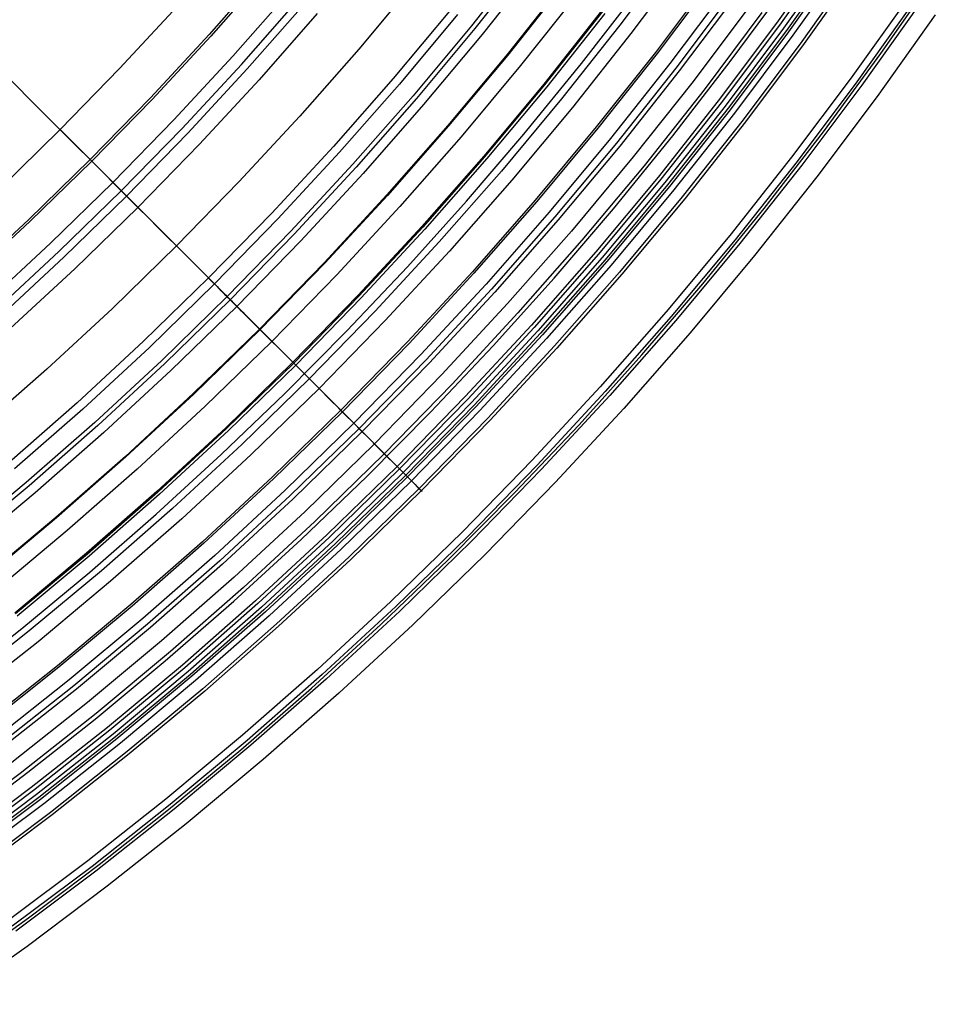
# Model space of a CAD drawing. Header units: millimetres. Extents: x -14 to 488, y -50 to 50.
# Tile 19 of 256: x 135 to 147, y -41 to -29. Entities that reach past the tile are written whole.
import ezdxf

# ---------------------------------------------------------------- set-up
doc = ezdxf.new("R2010")
doc.units = ezdxf.units.MM
doc.header["$MEASUREMENT"] = 0
doc.layers.add('Default', color=7, linetype='Continuous')

msp = doc.modelspace()

# ---------------------------------------------------------------- linework, layer by layer
at = {"layer": 'Default'}
for points in [[(145.7512477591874, -27.55831504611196), (145.0297352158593, -28.57427083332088), (144.280827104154, -29.57332091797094), (143.5051232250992, -30.55437040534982), (142.7032811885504, -31.51635321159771), (141.8760146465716, -32.45823585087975), (141.0240912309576, -33.37902108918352), (140.148330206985, -34.27775143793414), (139.2495998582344, -35.15351246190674), (138.3288146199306, -36.0054358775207), (137.3869319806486, -36.83270241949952), (136.4249491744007, -37.63454445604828), (135.4438996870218, -38.41024833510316), (134.4448496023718, -39.15915644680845)], [(145.789038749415, -27.58442935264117), (145.0668424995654, -28.60134786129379), (144.317224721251, -29.60134464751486), (143.540785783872, -30.58332377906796), (142.7381839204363, -31.54621816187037), (141.9101334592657, -32.4889933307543), (141.0574027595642, -33.41065110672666), (140.1808118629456, -34.31023309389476), (139.2812298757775, -35.18682399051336), (138.3595720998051, -36.03955469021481), (137.4167969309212, -36.86760515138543), (136.4539025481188, -37.67020701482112), (135.4719234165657, -38.44664595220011), (134.4719266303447, -39.19626373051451)], [(143.7398176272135, -27.63302342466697), (143.015578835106, -28.59916441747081), (142.2654269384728, -29.54789775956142), (141.4899978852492, -30.47819248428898), (140.6899818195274, -31.38904914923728), (139.8661210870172, -32.27950336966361), (139.0192079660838, -33.14862919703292), (138.1500821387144, -33.99554231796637), (137.2596279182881, -34.81940305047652), (136.3487712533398, -35.61941911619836), (135.4184765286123, -36.39484816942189), (134.4697431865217, -37.14500006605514)], [(141.832624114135, -27.68836844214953), (141.106362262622, -28.60688752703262), (140.3556282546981, -29.50755520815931), (139.5810902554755, -30.38940387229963), (138.7834669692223, -31.25149984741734), (137.963525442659, -32.09294667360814), (137.1220786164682, -32.91288820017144), (136.2599826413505, -33.71051148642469), (135.3781339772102, -34.48504948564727), (134.4774662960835, -35.23578349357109)], [(145.8435848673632, -27.62212177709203), (145.1204017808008, -28.64042984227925), (144.3697596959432, -29.64179306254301), (143.5922598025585, -30.62511400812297), (142.7885612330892, -31.58932412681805), (141.9593792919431, -32.53338753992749), (141.1054833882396, -33.45630470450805), (140.2276946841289, -34.35711591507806), (139.3268834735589, -35.23490461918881), (138.4039663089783, -36.0888005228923), (137.4599028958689, -36.91798246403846), (136.4956927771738, -37.72168103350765), (135.5123718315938, -38.49918092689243), (134.5110086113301, -39.24982301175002)], [(141.8776553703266, -27.72303949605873), (141.1504841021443, -28.64270873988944), (140.3988100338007, -29.54450422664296), (139.6233021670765, -30.42745713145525), (138.8246801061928, -31.29063261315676), (138.0037118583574, -32.13313308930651), (137.1612113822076, -32.95410133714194), (136.2980359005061, -33.75272339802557), (135.4150829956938, -34.5282312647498), (134.5132875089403, -35.27990533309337)], [(145.8816774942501, -27.64844452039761), (145.1578052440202, -28.66772299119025), (144.4064478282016, -29.67004046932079), (143.6282070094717, -30.65429847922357), (142.823742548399, -31.6194274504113), (141.9937704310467, -32.56439051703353), (141.1390607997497, -33.48818718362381), (140.2604355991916, -34.38985683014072), (139.3587659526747, -35.26848203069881), (138.4349692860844, -36.12319166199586), (137.4900062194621, -36.95316377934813), (136.5248772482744, -37.75762824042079), (135.5406192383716, -38.5358690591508), (134.5383017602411, -39.28722647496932)], [(145.90805675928, -27.66667310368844), (145.1837072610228, -28.68662358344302), (144.4318544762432, -29.68960188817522), (143.6531005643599, -30.67450881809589), (142.8481057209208, -31.64027409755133), (142.0175864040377, -32.58586017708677), (141.1623132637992, -33.51026590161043), (140.2831087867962, -34.41253001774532), (139.3808446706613, -35.29173449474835), (138.4564389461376, -36.14700763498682), (137.5108528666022, -36.97752695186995), (136.5450875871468, -37.78252179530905), (135.5601806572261, -38.56127570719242), (134.5572023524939, -39.31312849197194)], [(143.8831184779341, -27.73758944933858), (143.1561390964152, -28.7073864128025), (142.4031485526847, -29.65970985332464), (141.6247852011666, -30.59352490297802), (140.8217417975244, -31.50782833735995), (139.994763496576, -32.4016521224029), (139.1446455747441, -33.27406680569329), (138.2722308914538, -34.1241847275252), (137.3784071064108, -34.95116302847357), (136.4641036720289, -35.75420643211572), (135.5302886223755, -36.53256978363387), (134.5779651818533, -37.2855603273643)], [(143.8831316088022, -27.73759903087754), (143.1561519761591, -28.70739632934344), (142.4031611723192, -29.65972009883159), (141.624797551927, -30.59353547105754), (140.8217538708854, -31.50783922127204), (139.9947752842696, -32.40166331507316), (139.1446570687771, -33.27407829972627), (138.272242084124, -34.1241965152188), (137.3784179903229, -34.95117510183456), (136.4641142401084, -35.75421878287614), (135.5302988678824, -36.53258240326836), (134.5779750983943, -37.28557320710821)], [(145.9663955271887, -27.70698632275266), (145.2409905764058, -28.7284229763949), (144.4880422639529, -29.73286272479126), (143.7081536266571, -30.71920476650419), (142.9019858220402, -31.68637726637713), (142.0702563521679, -32.63334116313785), (141.213736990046, -33.55909384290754), (140.3332514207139, -34.46267265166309), (139.4296726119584, -35.34315822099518), (138.5039199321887, -36.19967758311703), (137.556956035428, -37.03140705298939), (136.5897835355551, -37.83757485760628), (135.6034414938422, -38.61746349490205), (134.5990017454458, -39.37041180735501)], [(141.9726625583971, -27.79618867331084), (141.2435725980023, -28.71828452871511), (140.4899151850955, -29.62245946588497), (139.7123610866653, -30.50774210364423), (138.9116318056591, -31.37319513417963), (138.088497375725, -32.21791860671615), (137.2437739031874, -33.04105303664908), (136.378320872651, -33.8417823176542), (135.4930382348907, -34.61933641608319), (134.5888632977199, -35.37299382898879)], [(146.0817653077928, -27.78670907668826), (145.3542731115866, -28.81108476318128), (144.5991583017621, -29.81841463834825), (143.817025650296, -30.80759473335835), (143.0085382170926, -31.7775501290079), (142.1744155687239, -32.72723877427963), (141.3154316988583, -33.6556551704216), (140.432412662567, -34.56183389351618), (139.5262339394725, -35.44485292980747), (138.5978175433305, -36.30383679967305), (137.6481288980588, -37.1379594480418), (136.6781735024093, -37.94644688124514), (135.6889934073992, -38.72857953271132), (134.6816635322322, -39.48369434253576)], [(146.11473223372, -27.80948986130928), (145.386643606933, -28.83470537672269), (144.6309097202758, -29.84286110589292), (143.8481358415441, -30.83285217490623), (143.0389855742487, -31.80360278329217), (142.2041790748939, -32.75407002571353), (141.344490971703, -33.68324757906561), (140.460747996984, -34.59016922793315), (139.5538263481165, -35.47391220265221), (138.6246487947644, -36.33360030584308), (137.674181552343, -37.16840680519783), (136.7034309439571, -37.97755707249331), (135.7134398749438, -38.76033095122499), (134.7052841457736, -39.51606483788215)], [(134.4839964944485, -40.75088766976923), (135.408507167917, -40.08587558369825), (136.31757349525, -39.39989254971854), (137.2107031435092, -38.69326683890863), (138.1395570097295, -37.92202896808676), (139.0494384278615, -37.12846399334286), (139.9398374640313, -36.31307363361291), (140.8102441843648, -35.47635960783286), (141.6601486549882, -34.61882363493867), (142.4890409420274, -33.7409674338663), (143.2964111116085, -32.84329272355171), (144.0817492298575, -31.92630122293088), (144.8697562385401, -30.95879604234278), (145.6332322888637, -29.97183354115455), (146.3717261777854, -28.96605499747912), (147.0847867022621, -27.94210168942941)], [(138.4619905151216, -27.88724086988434), (137.7299838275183, -28.72066559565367), (136.9761595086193, -29.53542228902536), (136.2012424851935, -30.33066371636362), (135.4060010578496, -31.10558073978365), (134.5912443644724, -31.85940505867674)], [(138.4847575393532, -27.90672175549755), (137.752239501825, -28.74072867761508), (136.9978885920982, -29.55605452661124), (136.222430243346, -30.35185147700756), (135.4266332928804, -31.12730982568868), (134.6113074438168, -31.88166073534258)], [(144.2042310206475, -27.97190391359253), (143.4711104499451, -28.9498932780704), (142.7117589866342, -29.91026151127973), (141.9268203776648, -30.85196500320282), (141.1169932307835, -31.77399205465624), (140.283028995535, -32.67536645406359), (139.4257296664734, -33.55515089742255), (138.5459452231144, -34.41245022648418), (137.6445708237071, -35.24641446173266), (136.7225437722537, -36.05624160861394), (135.7808402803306, -36.84118021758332), (134.8204720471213, -37.60053168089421)], [(144.2260580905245, -27.98783103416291), (143.4925200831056, -28.96637726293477), (142.7327362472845, -29.9272923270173), (141.9473506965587, -30.8695320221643), (141.13706243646, -31.79208407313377), (140.3026233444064, -32.69397171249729), (139.4448358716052, -33.57425710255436), (138.5645504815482, -34.43204457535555), (137.6626628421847, -35.26648366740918), (136.7401107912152, -36.07677192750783), (135.7978710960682, -36.86215747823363), (134.8369560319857, -37.62194131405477)], [(134.5186906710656, -38.87830703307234), (135.4003717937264, -38.21298892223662), (136.2665963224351, -37.52764998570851), (137.1674688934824, -36.77964530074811), (138.0499405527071, -36.00998610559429), (138.9135167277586, -35.219159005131), (139.7577028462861, -34.40765060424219), (140.5820043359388, -33.57594750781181), (141.385926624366, -32.72453632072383), (142.1689751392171, -31.85390364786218), (142.9306553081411, -30.96453609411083), (143.6949239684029, -30.02617656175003), (144.4354006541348, -29.06894585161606), (145.1516477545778, -28.0934659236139)], [(134.5186906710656, -38.87830703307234), (135.4003717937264, -38.21298892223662), (136.2665963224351, -37.52764998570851), (137.1674688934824, -36.77964530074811), (138.0499405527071, -36.00998610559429), (138.9135167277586, -35.219159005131), (139.7577028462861, -34.40765060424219), (140.5820043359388, -33.57594750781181), (141.385926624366, -32.72453632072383), (142.1689751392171, -31.85390364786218), (142.9306553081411, -30.96453609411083), (143.6949239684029, -30.02617656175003), (144.4354006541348, -29.06894585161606), (145.1516477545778, -28.0934659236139)], [(140.3911752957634, -28.02624844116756), (139.6556790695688, -28.90863511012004), (138.8968620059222, -29.77258473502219), (138.1154282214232, -30.61718259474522), (137.3121291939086, -31.441550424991), (136.4877613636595, -32.24484945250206), (135.6431635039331, -33.02628323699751), (134.7792138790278, -33.78510030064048)], [(142.2994383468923, -28.04778416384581), (141.5637490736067, -28.97822631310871), (140.8032699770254, -29.89058533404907), (140.0186778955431, -30.7838810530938), (139.2107008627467, -31.6571676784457), (138.3801158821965, -32.50953711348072), (137.527746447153, -33.34012209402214), (136.6544598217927, -34.14809912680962), (135.7611641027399, -34.93269120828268), (134.8488050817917, -35.69317030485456)], [(142.3075651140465, -28.05404123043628), (141.5717117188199, -28.98469094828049), (140.8110629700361, -29.8972535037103), (140.026295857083, -30.79074850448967), (139.2181385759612, -31.66422994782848), (138.3873683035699, -32.51678953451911), (137.5348087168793, -33.34755980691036), (136.6613272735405, -34.15571708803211), (135.7678322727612, -34.94048420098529), (134.8552697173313, -35.70113294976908)], [(144.3956200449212, -28.11155967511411), (143.6588392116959, -29.09443186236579), (142.8956965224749, -30.05959494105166), (142.1068389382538, -31.00600009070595), (141.2929685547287, -31.93263056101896), (140.4548405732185, -32.83850526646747), (139.5932609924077, -33.72268222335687), (138.7090840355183, -34.5842618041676), (137.8032093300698, -35.42238978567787), (136.8765788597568, -36.23626016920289), (135.9301737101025, -37.02511775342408), (134.9650106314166, -37.78826044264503)], [(134.4831700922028, -37.02608529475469), (135.3224895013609, -36.36203313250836), (136.1953807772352, -35.63726163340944), (137.0504426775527, -34.8915082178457), (137.8871959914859, -34.12524437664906), (138.7051615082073, -33.33894160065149), (139.5038600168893, -32.53307138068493), (140.2828123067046, -31.70810520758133), (141.0415391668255, -30.86451457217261), (141.7795613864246, -30.00277096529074), (142.5200916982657, -29.09355708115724), (143.2375690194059, -28.16605816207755)], [(134.8683913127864, -32.16684002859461), (135.6910101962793, -31.40574150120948), (136.4939254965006, -30.62334673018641), (137.2763202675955, -29.82043143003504), (138.0374187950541, -28.99781254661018), (138.7764891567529, -28.15634548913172)], [(142.4773421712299, -28.18475820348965), (141.7380600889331, -29.11974425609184), (140.9738671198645, -30.03655886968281), (140.1854434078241, -30.93421708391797), (139.3735205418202, -31.81176848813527), (138.5388793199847, -32.66830055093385), (137.6823472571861, -33.50294177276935), (136.8047958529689, -34.3148646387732), (135.9071376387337, -35.10328835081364), (134.9903230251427, -35.86748131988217)], [(144.4727564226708, -28.16784576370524), (143.7345003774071, -29.1526858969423), (142.9698296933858, -30.11978146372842), (142.1793926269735, -31.06808154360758), (141.3638926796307, -31.99656735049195), (140.5240865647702, -32.90425583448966), (139.6607818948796, -33.79020312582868), (138.7748346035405, -34.6535077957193), (137.8671461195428, -35.49331391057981), (136.9386603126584, -36.30881385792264), (135.9903602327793, -37.09925092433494), (135.0232646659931, -37.86392160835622)], [(144.5178797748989, -28.20077208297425), (143.7787607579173, -29.18676342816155), (143.01319622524, -30.15498946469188), (142.2218351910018, -31.10439804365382), (141.4053819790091, -32.03396918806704), (140.5645941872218, -32.94271869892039), (139.7002803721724, -33.82970160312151), (138.8132974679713, -34.69401541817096), (137.9045479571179, -35.53480320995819), (136.9749768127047, -36.35125642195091), (136.0255682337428, -37.14261745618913), (135.0573421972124, -37.90818198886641)], [(146.7307446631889, -28.23516638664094), (145.9915112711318, -29.27607475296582), (145.224209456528, -30.29966220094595), (144.4294537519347, -31.30480694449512), (143.607917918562, -32.29041671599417), (142.7603331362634, -33.25543264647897), (141.8874858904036, -34.19883300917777), (140.9902155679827, -35.11963679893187), (140.0694117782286, -36.01690712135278), (139.1260114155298, -36.88975436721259), (138.160995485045, -37.73733914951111), (137.175385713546, -38.55887498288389), (136.1702409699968, -39.35363068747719), (135.1466535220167, -40.12093250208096)], [(134.9758796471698, -32.27489148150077), (135.7986932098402, -31.51344094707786), (136.6015543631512, -30.73097559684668), (137.3840197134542, -29.92811444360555), (138.1454702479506, -29.10530088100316), (138.8854359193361, -28.26311358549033)], [(135.0300186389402, -30.70961039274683), (135.8151367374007, -29.94455797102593), (136.5801891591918, -29.1594398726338), (137.3244173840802, -28.35505493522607)], [(138.9649437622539, -28.31759898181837), (138.2216406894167, -29.16388518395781), (137.4561832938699, -29.99121526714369), (136.6693076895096, -30.79872892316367), (135.8617940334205, -31.58560452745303), (135.0344639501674, -32.35106192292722)], [(144.6982653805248, -28.3323986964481), (143.9556965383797, -29.32299213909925), (143.1865587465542, -30.29573735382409), (142.3915040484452, -31.24957728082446), (141.5712400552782, -32.18348718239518), (140.7265279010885, -33.09647826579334), (139.8581799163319, -33.98760114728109), (138.9670570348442, -34.85594913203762), (138.054065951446, -35.70066128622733), (137.1201560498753, -36.52092527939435), (136.1663161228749, -37.31597997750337), (135.1935709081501, -38.08511776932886)], [(146.8042725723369, -28.28597559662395), (146.0637089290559, -29.32875707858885), (145.2950263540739, -30.35418647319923), (144.4988404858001, -31.36113997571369), (143.6758262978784, -32.3485233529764), (142.8267162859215, -33.3152758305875), (141.952298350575, -34.26037384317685), (141.0534133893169, -35.18283462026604), (140.1309526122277, -36.08171958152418), (139.1858545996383, -36.95613751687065), (138.2191021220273, -37.80524752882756), (137.2317187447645, -38.62826171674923), (136.2247652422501, -39.42444758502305), (135.1993358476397, -40.19313016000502)], [(146.8678593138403, -28.32991526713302), (146.1261452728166, -29.37431661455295), (145.3562686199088, -30.40133891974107), (144.5588459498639, -31.40985663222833), (143.7345532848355, -32.39877381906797), (142.8841242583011, -33.36702805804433), (142.0083479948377, -34.31359419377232), (141.1080666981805, -35.23748792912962), (140.1841729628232, -36.13776922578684), (139.2376068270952, -37.01354548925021), (138.2693525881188, -37.86397451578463), (137.2804354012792, -38.68826718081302), (136.2719176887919, -39.48568985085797), (135.2448953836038, -40.25556650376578)], [(144.8426866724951, -28.43778230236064), (144.0973558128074, -29.4320603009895), (143.3253571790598, -30.4084236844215), (142.5273452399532, -31.36581146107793), (141.7040302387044, -32.30319508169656), (140.8561761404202, -33.2195820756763), (139.9845982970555, -34.11401952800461), (139.0901608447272, -34.98559737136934), (138.1737738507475, -35.83345146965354), (137.2363902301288, -36.65676647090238), (136.2790024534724, -37.45477841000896), (135.3026390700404, -38.22677704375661), (134.3083610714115, -38.97210790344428)], [(147.0687064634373, -28.46870453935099), (146.3233587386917, -29.51822244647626), (145.5497104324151, -30.55027617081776), (144.7483811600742, -31.56373464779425), (143.9200502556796, -32.55749657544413), (143.0654549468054, -33.53049432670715), (142.1853882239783, -34.48169772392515), (141.2806964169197, -35.4101176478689), (140.352276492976, -36.31480945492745), (139.401073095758, -37.19487617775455), (138.428075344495, -38.04947148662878), (137.4343134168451, -38.87780239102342), (136.4208549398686, -39.67913166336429), (135.3888012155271, -40.45277996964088), (134.3392833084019, -41.19812769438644)], [(140.8432352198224, -28.39326248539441), (140.0981073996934, -29.28720433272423), (139.3293533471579, -30.16246769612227), (138.5376863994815, -31.01812587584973), (137.7238678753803, -31.85328910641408), (136.8887046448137, -32.66710763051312), (136.0330464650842, -33.45877457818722), (135.1577831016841, -34.22752863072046)], [(139.121648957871, -28.45168570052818), (138.3748262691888, -29.30197915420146), (137.605744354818, -30.13322672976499), (136.8151428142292, -30.94456404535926), (136.0038054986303, -31.73516558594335), (135.1725579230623, -32.50424750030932)], [(140.92769697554, -28.46183447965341), (140.1807696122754, -29.35793526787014), (139.4101589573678, -30.23531246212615), (138.6165800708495, -31.09303712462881), (137.8007961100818, -31.93021734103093), (136.9636158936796, -32.74600130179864), (136.105891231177, -33.53958018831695), (135.228514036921, -34.31019084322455)], [(142.7797357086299, -28.41758099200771), (142.0343467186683, -29.36029058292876), (141.2638410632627, -30.28467862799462), (140.4689045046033, -31.18975203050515), (139.650274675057, -32.07455252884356), (138.8087388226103, -32.93816005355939), (137.9451312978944, -33.77969590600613), (137.060330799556, -34.59832573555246), (136.1552573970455, -35.39326229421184), (135.2308693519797, -36.16376794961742)], [(142.7913410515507, -28.42651632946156), (142.0457176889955, -29.3695223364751), (141.2749697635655, -30.29420103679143), (140.479783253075, -31.19955902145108), (139.6608960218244, -32.08463772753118), (138.8190955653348, -32.9485167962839), (137.9552164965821, -33.79031725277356), (137.070137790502, -34.6092044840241), (136.1647798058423, -35.40439099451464), (135.240101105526, -36.17513891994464)], [(142.8200301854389, -28.44860504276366), (142.073827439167, -29.39234380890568), (141.3024806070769, -30.31774102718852), (140.5066762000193, -31.22380251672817), (139.6871526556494, -32.10956896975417), (138.8446980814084, -32.97411931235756), (137.980147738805, -33.81657388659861), (137.094381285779, -34.6360974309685), (136.1883197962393, -35.43190183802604), (135.2629225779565, -36.20324867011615)]]:
    msp.add_lwpolyline(points, dxfattribs=at)
at = {"layer": 'Default', "extrusion": (0.6411754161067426, 0.7673943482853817, 0)}
msp.add_lwpolyline([(-128.0378732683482, 25.33432753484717), (-128.0382428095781, 25.30103361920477), (-128.0393645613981, 25.26745716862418), (-128.0412577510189, 25.23362017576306), (-128.043940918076, 25.19954587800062), (-128.0474318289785, 25.16525874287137), (-128.0517473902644, 25.13078444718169), (-128.0569035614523, 25.09614984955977), (-128.0629152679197, 25.06138295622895), (-128.0697963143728, 25.02651287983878), (-128.0775592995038, 24.9915697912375), (-128.0862155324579, 24.95658486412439), (-128.0957749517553, 24.92159021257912), (-128.1062460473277, 24.88661882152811), (-128.1176357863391, 24.85170447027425), (-128.1299495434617, 24.81688164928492), (-128.1431910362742, 24.78218547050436), (-128.1573622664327, 24.74765157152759), (-128.1724634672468, 24.71331601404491), (-128.1884930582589, 24.67921517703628), (-128.205447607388, 24.64538564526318), (-128.2233218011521, 24.61186409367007), (-128.2421084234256, 24.57868716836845), (-128.2617983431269, 24.54589136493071), (-128.2823805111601, 24.51351290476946), (-128.3038419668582, 24.48158761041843), (-128.3261678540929, 24.45015078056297), (-128.3493414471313, 24.41923706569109), (-128.3733441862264, 24.38888034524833), (-128.398155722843, 24.35911360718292), (-128.423753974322, 24.32996883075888), (-128.4501151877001, 24.30147687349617), (-128.4772140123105, 24.27366736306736), (-128.5050235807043, 24.24656859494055), (-128.5335155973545, 24.22020743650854), (-128.5626604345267, 24.19460923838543), (-128.5924272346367, 24.16979775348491), (-128.6227840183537, 24.14579506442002), (-128.6536977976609, 24.12262151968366), (-128.685134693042, 24.10029567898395), (-128.7170600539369, 24.0788342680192), (-128.7494385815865, 24.05825214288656), (-128.7822344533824, 24.03856226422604), (-128.8154114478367, 24.01977568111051), (-128.8489330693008, 24.00190152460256), (-128.8827626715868, 23.98494701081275), (-128.9168635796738, 23.96891745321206), (-128.9511992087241, 23.95381628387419), (-128.9857331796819, 23.93964508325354), (-129.0204294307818, 23.92640361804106), (-129.0552523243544, 23.91408988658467), (-129.0901667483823, 23.90270017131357), (-129.1251382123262, 23.89222909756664), (-129.1601329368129, 23.88266969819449), (-129.1951179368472, 23.87401348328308), (-129.2300610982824, 23.86625051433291), (-129.2649312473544, 23.85936948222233), (-129.2996982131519, 23.85335778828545), (-129.3343328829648, 23.84820162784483), (-129.3688072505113, 23.84388607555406), (-129.4030944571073, 23.84039517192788), (-129.4371688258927, 23.8377120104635), (-129.4710058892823, 23.8358188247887), (-129.5045824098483, 23.83469707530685), (-129.5378763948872, 23.8343275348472), (-129.5711703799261, 23.83469707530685), (-129.6047469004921, 23.8358188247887), (-129.6385839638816, 23.8377120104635), (-129.6726583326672, 23.84039517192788), (-129.7069455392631, 23.84388607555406), (-129.7414199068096, 23.84820162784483), (-129.7760545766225, 23.85335778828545), (-129.81082154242, 23.85936948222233), (-129.8456916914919, 23.86625051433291), (-129.8806348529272, 23.87401348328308), (-129.9156198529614, 23.88266969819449), (-129.9506145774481, 23.89222909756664), (-129.9855860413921, 23.90270017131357), (-130.02050046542, 23.91408988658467), (-130.0553233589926, 23.92640361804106), (-130.0900196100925, 23.93964508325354), (-130.1245535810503, 23.95381628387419), (-130.1588892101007, 23.96891745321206), (-130.1929901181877, 23.98494701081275), (-130.2268197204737, 24.00190152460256), (-130.2603413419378, 24.01977568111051), (-130.293518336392, 24.03856226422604), (-130.326314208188, 24.05825214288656), (-130.3586927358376, 24.0788342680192), (-130.3906180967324, 24.10029567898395), (-130.4220549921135, 24.12262151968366), (-130.4529687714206, 24.14579506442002), (-130.4833255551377, 24.16979775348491), (-130.5130923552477, 24.19460923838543), (-130.5422371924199, 24.22020743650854), (-130.5707292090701, 24.24656859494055), (-130.598538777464, 24.27366736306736), (-130.6256376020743, 24.30147687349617), (-130.6519988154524, 24.32996883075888), (-130.6775970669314, 24.35911360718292), (-130.702408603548, 24.38888034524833), (-130.7264113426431, 24.41923706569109), (-130.7495849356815, 24.45015078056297), (-130.7719108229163, 24.48158761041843), (-130.7933722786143, 24.51351290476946), (-130.8139544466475, 24.54589136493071), (-130.8336443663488, 24.57868716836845), (-130.8524309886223, 24.61186409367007), (-130.8703051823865, 24.64538564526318), (-130.8872597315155, 24.67921517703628), (-130.9032893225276, 24.71331601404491), (-130.9183905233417, 24.74765157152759), (-130.9325617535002, 24.78218547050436), (-130.9458032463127, 24.81688164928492), (-130.9581170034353, 24.85170447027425), (-130.9695067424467, 24.88661882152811), (-130.9799778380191, 24.92159021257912), (-130.9895372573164, 24.95658486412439), (-130.9981934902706, 24.9915697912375), (-131.0059564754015, 25.02651287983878), (-131.0128375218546, 25.06138295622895), (-131.0188492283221, 25.09614984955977), (-131.02400539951, 25.13078444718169), (-131.0283209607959, 25.16525874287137), (-131.0318118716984, 25.19954587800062), (-131.0344950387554, 25.23362017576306), (-131.0363882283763, 25.26745716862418), (-131.0375099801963, 25.30103361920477), (-131.0378795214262, 25.33432753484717)], dxfattribs=at)
at = {"layer": 'Default', "extrusion": (0.641175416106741, 0.7673943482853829, 0)}
msp.add_lwpolyline([(-131.0378795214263, 25.33432753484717), (-131.0375099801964, 25.36762145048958), (-131.0363882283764, 25.40119790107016), (-131.0344950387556, 25.43503489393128), (-131.0318118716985, 25.46910919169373), (-131.028320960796, 25.50339632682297), (-131.0240053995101, 25.53787062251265), (-131.0188492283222, 25.57250522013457), (-131.0128375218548, 25.60727211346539), (-131.0059564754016, 25.64214218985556), (-130.9981934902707, 25.67708527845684), (-130.9895372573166, 25.71207020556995), (-130.9799778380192, 25.74706485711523), (-130.9695067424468, 25.78203624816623), (-130.9581170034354, 25.81695059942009), (-130.9458032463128, 25.85177342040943), (-130.9325617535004, 25.88646959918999), (-130.9183905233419, 25.92100349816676), (-130.9032893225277, 25.95533905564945), (-130.8872597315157, 25.98943989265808), (-130.8703051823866, 26.02326942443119), (-130.8524309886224, 26.0567909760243), (-130.8336443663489, 26.08996790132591), (-130.8139544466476, 26.12276370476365), (-130.7933722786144, 26.1551421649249), (-130.7719108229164, 26.18706745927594), (-130.7495849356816, 26.21850428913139), (-130.7264113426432, 26.24941800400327), (-130.7024086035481, 26.27977472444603), (-130.6775970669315, 26.30954146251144), (-130.6519988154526, 26.33868623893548), (-130.6256376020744, 26.36717819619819), (-130.5985387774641, 26.39498770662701), (-130.5707292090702, 26.42208647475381), (-130.5422371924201, 26.44844763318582), (-130.5130923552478, 26.47404583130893), (-130.4833255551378, 26.49885731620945), (-130.4529687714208, 26.52286000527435), (-130.4220549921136, 26.5460335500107), (-130.3906180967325, 26.56835939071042), (-130.3586927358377, 26.58982080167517), (-130.3263142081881, 26.61040292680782), (-130.2935183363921, 26.63009280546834), (-130.2603413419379, 26.64887938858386), (-130.2268197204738, 26.66675354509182), (-130.1929901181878, 26.68370805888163), (-130.1588892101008, 26.69973761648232), (-130.1245535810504, 26.71483878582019), (-130.0900196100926, 26.72900998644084), (-130.0553233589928, 26.74225145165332), (-130.0205004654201, 26.75456518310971), (-129.9855860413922, 26.7659548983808), (-129.9506145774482, 26.77642597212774), (-129.9156198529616, 26.7859853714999), (-129.8806348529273, 26.7946415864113), (-129.845691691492, 26.80240455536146), (-129.8108215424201, 26.80928558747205), (-129.7760545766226, 26.81529728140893), (-129.7414199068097, 26.82045344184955), (-129.7069455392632, 26.82476899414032), (-129.6726583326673, 26.82825989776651), (-129.6385839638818, 26.83094305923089), (-129.6047469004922, 26.8328362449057), (-129.5711703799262, 26.83395799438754), (-129.5378763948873, 26.83432753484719), (-129.5045824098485, 26.83395799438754), (-129.4710058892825, 26.8328362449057), (-129.4371688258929, 26.83094305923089), (-129.4030944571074, 26.82825989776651), (-129.3688072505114, 26.82476899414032), (-129.3343328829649, 26.82045344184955), (-129.2996982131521, 26.81529728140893), (-129.2649312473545, 26.80928558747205), (-129.2300610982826, 26.80240455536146), (-129.1951179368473, 26.7946415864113), (-129.1601329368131, 26.7859853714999), (-129.1251382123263, 26.77642597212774), (-129.0901667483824, 26.7659548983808), (-129.0552523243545, 26.75456518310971), (-129.0204294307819, 26.74225145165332), (-128.9857331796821, 26.72900998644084), (-128.9511992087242, 26.71483878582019), (-128.9168635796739, 26.69973761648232), (-128.8827626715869, 26.68370805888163), (-128.8489330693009, 26.66675354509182), (-128.8154114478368, 26.64887938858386), (-128.7822344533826, 26.63009280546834), (-128.7494385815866, 26.61040292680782), (-128.717060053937, 26.58982080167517), (-128.6851346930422, 26.56835939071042), (-128.653697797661, 26.5460335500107), (-128.6227840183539, 26.52286000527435), (-128.5924272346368, 26.49885731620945), (-128.5626604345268, 26.47404583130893), (-128.5335155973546, 26.44844763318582), (-128.5050235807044, 26.42208647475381), (-128.4772140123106, 26.39498770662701), (-128.4501151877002, 26.36717819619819), (-128.4237539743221, 26.33868623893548), (-128.3981557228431, 26.30954146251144), (-128.3733441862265, 26.27977472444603), (-128.3493414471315, 26.24941800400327), (-128.3261678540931, 26.21850428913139), (-128.3038419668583, 26.18706745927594), (-128.2823805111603, 26.1551421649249), (-128.2617983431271, 26.12276370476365), (-128.2421084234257, 26.08996790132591), (-128.2233218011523, 26.0567909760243), (-128.2054476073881, 26.02326942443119), (-128.188493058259, 25.98943989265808), (-128.172463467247, 25.95533905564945), (-128.1573622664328, 25.92100349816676), (-128.1431910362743, 25.88646959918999), (-128.1299495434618, 25.85177342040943), (-128.1176357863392, 25.81695059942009), (-128.1062460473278, 25.78203624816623), (-128.0957749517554, 25.74706485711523), (-128.0862155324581, 25.71207020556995), (-128.0775592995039, 25.67708527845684), (-128.069796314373, 25.64214218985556), (-128.0629152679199, 25.60727211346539), (-128.0569035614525, 25.57250522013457), (-128.0517473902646, 25.53787062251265), (-128.0474318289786, 25.50339632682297), (-128.0439409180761, 25.46910919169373), (-128.0412577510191, 25.43503489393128), (-128.0393645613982, 25.40119790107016), (-128.0382428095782, 25.36762145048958), (-128.0378732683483, 25.33432753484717)], dxfattribs=at)
at = {"layer": 'Default', "extrusion": (0.7071067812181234, 0.7071067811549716, 0)}
msp.add_lwpolyline([(-118.4177843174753, 77.8078904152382), (-118.4164958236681, 77.81213994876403), (-118.4151004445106, 77.81639763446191), (-118.4135965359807, 77.82065993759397), (-118.4119825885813, 77.82492318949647), (-118.4102572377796, 77.82918359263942), (-118.4084192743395, 77.83343722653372), (-118.4064676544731, 77.83768005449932), (-118.4044015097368, 77.84190793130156), (-118.4022201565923, 77.8461166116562), (-118.3999231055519, 77.85030175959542), (-118.3975100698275, 77.8544589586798), (-118.3949809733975, 77.8585837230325), (-118.3923359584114, 77.86267150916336), (-118.3895753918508, 77.86671772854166), (-118.3866998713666, 77.87071776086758), (-118.3837102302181, 77.87466696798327), (-118.380607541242, 77.87856070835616), (-118.3773931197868, 77.88239435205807), (-118.374068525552, 77.88616329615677), (-118.370635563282, 77.8898629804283), (-118.3670962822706, 77.89348890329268), (-118.3634529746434, 77.89703663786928), (-118.3597081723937, 77.90050184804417), (-118.3558646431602, 77.90388030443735), (-118.3519253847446, 77.9071679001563), (-118.3478936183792, 77.91036066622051), (-118.3437727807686, 77.9134547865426), (-118.3395665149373, 77.9164466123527), (-118.3352786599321, 77.9193326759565), (-118.330913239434, 77.92210970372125), (-118.3264744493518, 77.92477462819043), (-118.3219666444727, 77.92732459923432), (-118.3173943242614, 77.92975699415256), (-118.3127621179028, 77.93206942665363), (-118.3080747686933, 77.93425975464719), (-118.303337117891, 77.93632608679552), (-118.2985540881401, 77.93826678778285), (-118.293730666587, 77.94008048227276), (-118.2888718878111, 77.94176605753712), (-118.283982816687, 77.94332266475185), (-118.2790685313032, 77.94474971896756), (-118.2741341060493, 77.94604689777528), (-118.2691845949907, 77.94721413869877), (-118.2642250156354, 77.94825163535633), (-118.2592603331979, 77.94915983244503), (-118.2542954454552, 77.94993941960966), (-118.2493351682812, 77.95059132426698), (-118.24438422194, 77.95111670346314), (-118.2394472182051, 77.95151693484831), (-118.234528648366, 77.95179360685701), (-118.229632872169, 77.95194850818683), (-118.2247641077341, 77.95198361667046), (-118.2199264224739, 77.95190108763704), (-118.2151237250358, 77.95170324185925), (-118.2103597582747, 77.95139255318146), (-118.205638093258, 77.95097163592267), (-118.2009621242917, 77.95044323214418), (-118.1963350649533, 77.94981019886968), (-118.1917599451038, 77.94907549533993), (-118.1872396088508, 77.94824217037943), (-118.1827767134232, 77.94731334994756), (-118.1783737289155, 77.94629222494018), (-118.1740329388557, 77.94518203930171), (-118.1697564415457, 77.9439860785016)], dxfattribs=at)
at = {"layer": 'Default', "extrusion": (0.77707784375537, 0.6294045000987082, 0)}
msp.add_lwpolyline([(-113.4287141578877, 25.3343275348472), (-113.4290836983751, 25.30103361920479), (-113.4302054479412, 25.26745716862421), (-113.4320986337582, 25.23362017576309), (-113.4347817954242, 25.19954587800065), (-113.4382726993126, 25.1652587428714), (-113.4425882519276, 25.13078444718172), (-113.4477444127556, 25.09614984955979), (-113.4537561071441, 25.06138295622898), (-113.4606371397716, 25.02651287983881), (-113.468400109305, 24.99156979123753), (-113.4770563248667, 24.95658486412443), (-113.486615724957, 24.92159021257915), (-113.4970867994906, 24.88661882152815), (-113.5084765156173, 24.85170447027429), (-113.5207902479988, 24.81688164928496), (-113.534031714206, 24.78218547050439), (-113.5482029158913, 24.74765157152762), (-113.5633040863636, 24.71331601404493), (-113.5793336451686, 24.67921517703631), (-113.5962881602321, 24.6453856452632), (-113.6141623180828, 24.61186409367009), (-113.6329489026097, 24.57868716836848), (-113.6526387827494, 24.54589136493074), (-113.6732209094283, 24.51351290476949), (-113.6946823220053, 24.48158761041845), (-113.7170081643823, 24.450150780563), (-113.7401817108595, 24.41923706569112), (-113.7641844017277, 24.38888034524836), (-113.7889958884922, 24.35911360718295), (-113.8145940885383, 24.32996883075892), (-113.8409552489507, 24.3014768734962), (-113.8680540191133, 24.27366736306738), (-113.8958635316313, 24.24656859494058), (-113.9243554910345, 24.22020743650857), (-113.953500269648, 24.19460923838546), (-113.9832670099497, 24.16979775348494), (-114.013623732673, 24.14579506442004), (-114.0445374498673, 24.12262151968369), (-114.0759742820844, 24.10029567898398), (-114.1078995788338, 24.07883426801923), (-114.1402780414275, 24.05825214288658), (-114.1730738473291, 24.03856226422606), (-114.2062507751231, 24.01977568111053), (-114.2397723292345, 24.00190152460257), (-114.2736018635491, 23.98494701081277), (-114.3077027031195, 23.96891745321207), (-114.3420382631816, 23.9538162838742), (-114.3765721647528, 23.93964508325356), (-114.4112683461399, 23.92640361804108), (-114.4460911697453, 23.91408988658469), (-114.4810055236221, 23.90270017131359), (-114.5159769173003, 23.89222909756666), (-114.5509715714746, 23.8826696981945), (-114.585956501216, 23.87401348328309), (-114.6208995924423, 23.86625051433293), (-114.6557696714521, 23.85936948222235), (-114.6905365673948, 23.85335778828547), (-114.7251711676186, 23.84820162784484), (-114.7596454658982, 23.84388607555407), (-114.7939326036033, 23.84039517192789), (-114.8280069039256, 23.8377120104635), (-114.8618438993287, 23.8358188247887), (-114.8954203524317, 23.83469707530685), (-114.9287142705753, 23.8343275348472), (-114.9620081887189, 23.83469707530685), (-114.9955846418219, 23.8358188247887), (-115.0294216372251, 23.8377120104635), (-115.0634959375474, 23.84039517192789), (-115.0977830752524, 23.84388607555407), (-115.132257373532, 23.84820162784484), (-115.1668919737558, 23.85335778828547), (-115.2016588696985, 23.85936948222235), (-115.2365289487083, 23.86625051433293), (-115.2714720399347, 23.87401348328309), (-115.3064569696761, 23.8826696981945), (-115.3414516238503, 23.89222909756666), (-115.3764230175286, 23.90270017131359), (-115.4113373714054, 23.91408988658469), (-115.4461601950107, 23.92640361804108), (-115.4808563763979, 23.93964508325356), (-115.515390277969, 23.9538162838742), (-115.5497258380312, 23.96891745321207), (-115.5838266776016, 23.98494701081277), (-115.6176562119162, 24.00190152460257), (-115.6511777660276, 24.01977568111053), (-115.6843546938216, 24.03856226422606), (-115.7171504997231, 24.05825214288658), (-115.7495289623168, 24.07883426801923), (-115.7814542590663, 24.10029567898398), (-115.8128910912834, 24.12262151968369), (-115.8438048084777, 24.14579506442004), (-115.874161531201, 24.16979775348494), (-115.9039282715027, 24.19460923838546), (-115.9330730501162, 24.22020743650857), (-115.9615650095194, 24.24656859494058), (-115.9893745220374, 24.27366736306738), (-116.0164732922, 24.3014768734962), (-116.0428344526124, 24.32996883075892), (-116.0684326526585, 24.35911360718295), (-116.093244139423, 24.38888034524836), (-116.1172468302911, 24.41923706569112), (-116.1404203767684, 24.450150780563), (-116.1627462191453, 24.48158761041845), (-116.1842076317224, 24.51351290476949), (-116.2047897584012, 24.54589136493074), (-116.224479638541, 24.57868716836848), (-116.2432662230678, 24.61186409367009), (-116.2611403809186, 24.6453856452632), (-116.2780948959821, 24.67921517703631), (-116.294124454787, 24.71331601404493), (-116.3092256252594, 24.74765157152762), (-116.3233968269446, 24.78218547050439), (-116.3366382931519, 24.81688164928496), (-116.3489520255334, 24.85170447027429), (-116.3603417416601, 24.88661882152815), (-116.3708128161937, 24.92159021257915), (-116.380372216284, 24.95658486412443), (-116.3890284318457, 24.99156979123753), (-116.396791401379, 25.02651287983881), (-116.4036724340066, 25.06138295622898), (-116.4096841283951, 25.09614984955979), (-116.4148402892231, 25.13078444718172), (-116.4191558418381, 25.1652587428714), (-116.4226467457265, 25.19954587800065), (-116.4253299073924, 25.23362017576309), (-116.4272230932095, 25.26745716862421), (-116.4283448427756, 25.30103361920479), (-116.428714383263, 25.3343275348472)], dxfattribs=at)
at = {"layer": 'Default', "extrusion": (0.7770778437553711, 0.6294045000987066, 0)}
msp.add_lwpolyline([(-116.4287143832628, 25.3343275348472), (-116.4283448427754, 25.36762145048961), (-116.4272230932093, 25.40119790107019), (-116.4253299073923, 25.43503489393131), (-116.4226467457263, 25.46910919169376), (-116.4191558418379, 25.503396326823), (-116.4148402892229, 25.53787062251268), (-116.4096841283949, 25.5725052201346), (-116.4036724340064, 25.60727211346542), (-116.3967914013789, 25.64214218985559), (-116.3890284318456, 25.67708527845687), (-116.3803722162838, 25.71207020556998), (-116.3708128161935, 25.74706485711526), (-116.3603417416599, 25.78203624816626), (-116.3489520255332, 25.81695059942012), (-116.3366382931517, 25.85177342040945), (-116.3233968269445, 25.88646959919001), (-116.3092256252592, 25.92100349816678), (-116.2941244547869, 25.95533905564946), (-116.2780948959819, 25.98943989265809), (-116.2611403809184, 26.02326942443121), (-116.2432662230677, 26.05679097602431), (-116.2244796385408, 26.08996790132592), (-116.2047897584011, 26.12276370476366), (-116.1842076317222, 26.15514216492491), (-116.1627462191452, 26.18706745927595), (-116.1404203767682, 26.2185042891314), (-116.117246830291, 26.24941800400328), (-116.0932441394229, 26.27977472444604), (-116.0684326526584, 26.30954146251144), (-116.0428344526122, 26.33868623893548), (-116.0164732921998, 26.3671781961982), (-115.9893745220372, 26.39498770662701), (-115.9615650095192, 26.42208647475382), (-115.933073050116, 26.44844763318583), (-115.9039282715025, 26.47404583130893), (-115.8741615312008, 26.49885731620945), (-115.8438048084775, 26.52286000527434), (-115.8128910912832, 26.5460335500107), (-115.7814542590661, 26.56835939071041), (-115.7495289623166, 26.58982080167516), (-115.7171504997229, 26.6104029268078), (-115.6843546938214, 26.63009280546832), (-115.6511777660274, 26.64887938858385), (-115.617656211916, 26.6667535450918), (-115.5838266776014, 26.6837080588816), (-115.549725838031, 26.6997376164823), (-115.5153902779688, 26.71483878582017), (-115.4808563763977, 26.72900998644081), (-115.4461601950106, 26.74225145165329), (-115.4113373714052, 26.75456518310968), (-115.3764230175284, 26.76595489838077), (-115.3414516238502, 26.77642597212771), (-115.3064569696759, 26.78598537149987), (-115.2714720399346, 26.79464158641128), (-115.2365289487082, 26.80240455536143), (-115.2016588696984, 26.80928558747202), (-115.1668919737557, 26.81529728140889), (-115.1322573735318, 26.82045344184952), (-115.0977830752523, 26.82476899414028), (-115.0634959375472, 26.82825989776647), (-115.0294216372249, 26.83094305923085), (-114.9955846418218, 26.83283624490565), (-114.9620081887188, 26.83395799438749), (-114.9287142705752, 26.83432753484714), (-114.8954203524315, 26.83395799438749), (-114.8618438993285, 26.83283624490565), (-114.8280069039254, 26.83094305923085), (-114.7939326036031, 26.82825989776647), (-114.759645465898, 26.82476899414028), (-114.7251711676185, 26.82045344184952), (-114.6905365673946, 26.81529728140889), (-114.6557696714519, 26.80928558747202), (-114.6208995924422, 26.80240455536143), (-114.5859565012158, 26.79464158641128), (-114.5509715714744, 26.78598537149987), (-114.5159769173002, 26.77642597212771), (-114.481005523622, 26.76595489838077), (-114.4460911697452, 26.75456518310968), (-114.4112683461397, 26.74225145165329), (-114.3765721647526, 26.72900998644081), (-114.3420382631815, 26.71483878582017), (-114.3077027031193, 26.6997376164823), (-114.2736018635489, 26.6837080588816), (-114.2397723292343, 26.6667535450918), (-114.2062507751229, 26.64887938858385), (-114.1730738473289, 26.63009280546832), (-114.1402780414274, 26.6104029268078), (-114.1078995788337, 26.58982080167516), (-114.0759742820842, 26.56835939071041), (-114.0445374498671, 26.5460335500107), (-114.0136237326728, 26.52286000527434), (-113.9832670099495, 26.49885731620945), (-113.9535002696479, 26.47404583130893), (-113.9243554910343, 26.44844763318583), (-113.8958635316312, 26.42208647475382), (-113.8680540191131, 26.39498770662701), (-113.8409552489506, 26.3671781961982), (-113.8145940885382, 26.33868623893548), (-113.788995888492, 26.30954146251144), (-113.7641844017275, 26.27977472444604), (-113.7401817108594, 26.24941800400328), (-113.7170081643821, 26.2185042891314), (-113.6946823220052, 26.18706745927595), (-113.6732209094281, 26.15514216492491), (-113.6526387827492, 26.12276370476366), (-113.6329489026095, 26.08996790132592), (-113.6141623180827, 26.05679097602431), (-113.5962881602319, 26.02326942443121), (-113.5793336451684, 25.98943989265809), (-113.5633040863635, 25.95533905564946), (-113.5482029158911, 25.92100349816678), (-113.5340317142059, 25.88646959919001), (-113.5207902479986, 25.85177342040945), (-113.5084765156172, 25.81695059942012), (-113.4970867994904, 25.78203624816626), (-113.4866157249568, 25.74706485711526), (-113.4770563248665, 25.71207020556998), (-113.4684001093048, 25.67708527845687), (-113.4606371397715, 25.64214218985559), (-113.4537561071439, 25.60727211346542), (-113.4477444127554, 25.5725052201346), (-113.4425882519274, 25.53787062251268), (-113.4382726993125, 25.503396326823), (-113.434781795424, 25.46910919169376), (-113.4320986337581, 25.43503489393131), (-113.430205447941, 25.40119790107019), (-113.4290836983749, 25.36762145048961), (-113.4287141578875, 25.3343275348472)], dxfattribs=at)
at = {"layer": 'Default'}
msp.add_polyline3d([(135.8151367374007, -29.94455797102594, 77.66399999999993), (137.3576744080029, -31.48709564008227, 69.83175999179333), (138.3801158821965, -32.50953711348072, 63.9538876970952), (138.7414927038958, -32.87091393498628, 61.59359473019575), (139.0272322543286, -33.15665348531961, 59.53461203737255), (139.4448358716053, -33.57425710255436, 56.0635752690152), (139.753569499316, -33.88299073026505, 53.10630417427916), (139.9845982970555, -34.1140195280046, 50.45581197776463), (140.1497121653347, -34.27913339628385, 47.93838832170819), (140.2604355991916, -34.38985683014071, 45.37658040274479), (140.3241717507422, -34.45359298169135, 42.65876108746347), (140.3332514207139, -34.46267265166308, 39.92222995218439), (140.3138963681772, -34.44331759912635, 38.60826258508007), (140.277210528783, -34.40663175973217, 37.36500558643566), (140.2223148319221, -34.35173606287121, 36.21909686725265), (140.1877635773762, -34.31718480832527, 35.69097245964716), (140.148330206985, -34.27775143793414, 35.19717433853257), (140.1041138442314, -34.23353507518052, 34.73960404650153), (140.0555973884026, -34.18501861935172, 34.31660160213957), (140.0032466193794, -34.13266785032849, 33.92615445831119), (139.9475273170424, -34.07694854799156, 33.56625006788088), (139.8889052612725, -34.01832649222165, 33.23487588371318), (139.8278462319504, -33.95726746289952, 32.93001935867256), (139.7648160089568, -33.89423723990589, 32.64966794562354), (139.7002803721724, -33.82970160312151, 32.39180909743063), (139.6346249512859, -33.76404618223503, 32.15435132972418), (139.5679147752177, -33.69733600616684, 31.93488740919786), (139.5001347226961, -33.62955595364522, 31.73093116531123), (139.4312696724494, -33.56069090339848, 31.53999642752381), (139.3613045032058, -33.49072573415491, 31.35959702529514), (139.2902240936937, -33.41964532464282, 31.18724678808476), (139.1446570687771, -33.27407829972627, 30.85674912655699), (138.6150346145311, -32.74445584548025, 29.72012131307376), (138.5388793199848, -32.66830055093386, 29.54356217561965), (138.4635453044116, -32.59296653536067, 29.35963912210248), (138.3895417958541, -32.51896302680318, 29.16770980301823), (138.3174089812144, -32.44683021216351, 28.96726175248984), (138.2476870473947, -32.37710827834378, 28.75778250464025), (138.1809161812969, -32.31033741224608, 28.53875959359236), (138.1488062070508, -32.27822743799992, 28.42550911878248), (138.1176365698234, -32.24705780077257, 28.30968055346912), (138.0874747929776, -32.21689602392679, 28.19120983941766), (138.0583883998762, -32.18780963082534, 28.07003291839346), (138.0304449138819, -32.159866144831, 27.94608573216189), (138.0037118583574, -32.13313308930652, 27.8193042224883), (137.9781061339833, -32.10752736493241, 27.68927827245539), (137.9535901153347, -32.08301134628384, 27.55568964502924), (137.9302995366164, -32.05972076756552, 27.4186121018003), (137.908370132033, -32.03779136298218, 27.27811940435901), (137.8879376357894, -32.01735886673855, 27.13428531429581), (137.8691377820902, -31.99855901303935, 26.98718359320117), (137.8521063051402, -31.98152753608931, 26.83688800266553), (137.836978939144, -31.96640017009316, 26.68347230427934), (137.8238914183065, -31.95331264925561, 26.52701025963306), (137.8129794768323, -31.94240070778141, 26.36757563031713), (137.8043788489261, -31.93380007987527, 26.205242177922), (137.7982252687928, -31.92764649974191, 26.04008366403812), (137.7946544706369, -31.92407570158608, 25.87217385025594), (137.7938021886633, -31.92322341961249, 25.70158649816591), (137.7958041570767, -31.92522538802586, 25.52839536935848), (137.8007961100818, -31.93021734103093, 25.35267422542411), (137.8089115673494, -31.93833279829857, 25.17450544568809), (137.8202751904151, -31.94969642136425, 24.99400588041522), (137.8350094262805, -31.96443065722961, 24.81130099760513), (137.8532367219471, -31.98265795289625, 24.62651626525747), (137.8750795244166, -32.0045007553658, 24.43977715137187), (137.9006602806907, -32.03008151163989, 24.25120912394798), (137.930101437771, -32.05952266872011, 24.06093765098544), (137.963525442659, -32.09294667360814, 23.86908820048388), (138.0010515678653, -32.13047279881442, 23.67578687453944), (138.0427863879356, -32.1722076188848, 23.48116231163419), (138.0888333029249, -32.21825453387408, 23.28534378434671), (138.1392957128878, -32.26871694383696, 23.08846056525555), (138.194277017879, -32.32369824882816, 22.89064192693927), (138.2538806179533, -32.38330184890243, 22.69201714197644), (138.3182099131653, -32.4476311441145, 22.49271548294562), (138.3873683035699, -32.5167895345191, 22.29286622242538), (138.4603016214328, -32.5897228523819, 22.09472574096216), (138.5356557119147, -32.66507694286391, 21.89996756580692), (138.6922398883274, -32.82166111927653, 21.51761810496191), (139.1842039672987, -33.31362519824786, 20.37445189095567), (139.3473504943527, -33.47677172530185, 19.97601170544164), (139.5068192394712, -33.63624047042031, 19.56057141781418), (139.584603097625, -33.71402432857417, 19.34496543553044), (139.6607818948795, -33.79020312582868, 19.12329646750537), (139.735118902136, -33.86454013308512, 18.89495254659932), (139.807344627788, -33.93676585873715, 18.6592911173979), (139.8771813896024, -34.00660262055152, 18.41566197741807), (139.9443515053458, -34.07377273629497, 18.1634149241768), (140.0085772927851, -34.13799852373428, 17.90189975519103), (140.069581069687, -34.19900230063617, 17.63046626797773), (140.1270851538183, -34.25650638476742, 17.34846426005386), (140.1808118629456, -34.31023309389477, 17.05524352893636), (140.2304661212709, -34.35988735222, 16.7501575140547), (140.2756832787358, -34.40510450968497, 16.43257422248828), (140.3160812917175, -34.44550252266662, 16.10186530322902), (140.3512781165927, -34.48069934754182, 15.75740240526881), (140.3808917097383, -34.51031294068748, 15.39855717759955), (140.4045400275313, -34.53396125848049, 15.02470126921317), (140.4218410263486, -34.55126225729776, 14.63520632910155), (140.4324126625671, -34.56183389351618, 14.2294440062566), (140.469738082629, -34.59915931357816, 10.96470454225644), (140.460747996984, -34.59016922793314, 10.04137090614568), (140.4348629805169, -34.56428421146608, 9.192073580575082), (140.414670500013, -34.54409173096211, 8.793272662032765), (140.3891942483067, -34.51861547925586, 8.41063040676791), (140.3580963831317, -34.48751761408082, 8.043341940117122), (140.3210390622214, -34.45046029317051, 7.690602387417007), (140.2776844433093, -34.40710567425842, 7.351606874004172), (140.2535400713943, -34.38296130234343, 7.187011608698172), (140.2276946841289, -34.35711591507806, 7.02555052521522), (140.1994759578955, -34.32889718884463, 6.8633988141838), (140.1693409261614, -34.29876215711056, 6.703105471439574), (140.137373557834, -34.26679478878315, 6.54474308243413), (140.1036578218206, -34.23307905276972, 6.388384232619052), (140.0313171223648, -34.16073835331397, 6.081967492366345), (139.9529905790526, -34.08241181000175, 5.784435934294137), (139.8693499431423, -33.99877117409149, 5.496370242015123), (139.7810669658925, -33.91048819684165, 5.218351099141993), (139.6888133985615, -33.81823462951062, 4.950959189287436), (139.5932609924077, -33.72268222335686, 4.694775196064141), (139.4951167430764, -33.6245379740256, 4.450398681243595), (139.3952286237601, -33.52464985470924, 4.218504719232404), (139.2944798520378, -33.42390108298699, 3.999787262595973), (139.1937536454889, -33.32317487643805, 3.794940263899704), (139.0939332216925, -33.22335445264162, 3.604657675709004), (138.9959017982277, -33.12532302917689, 3.429633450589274), (138.9005425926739, -33.02996382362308, 3.270561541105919), (138.8541410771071, -32.98356230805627, 3.19722456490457), (138.8087388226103, -32.93816005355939, 3.128135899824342), (138.7145566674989, -32.84397789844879, 2.989490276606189), (138.6222482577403, -32.75166948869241, 2.858650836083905), (138.5314698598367, -32.66089109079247, 2.735288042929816), (138.4418777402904, -32.57129897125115, 2.619072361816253), (138.3531281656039, -32.48254939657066, 2.509674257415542), (138.2648774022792, -32.3942986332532, 2.406764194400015), (138.1767817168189, -32.30620294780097, 2.310012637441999), (138.0884973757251, -32.21791860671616, 2.219090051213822), (137.9996379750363, -32.12905920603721, 2.133650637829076), (137.9096464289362, -32.03906765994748, 2.053283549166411), (137.8640386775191, -31.99345990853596, 2.014868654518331), (137.8179229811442, -31.94734421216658, 1.977561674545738), (137.7712243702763, -31.9006456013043, 1.94130922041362), (137.6757781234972, -31.80519935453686, 1.871759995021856), (137.6268781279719, -31.75629935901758, 1.838390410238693), (137.5770904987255, -31.70651172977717, 1.805929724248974), (137.5263378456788, -31.65575907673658, 1.774358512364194), (137.4216279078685, -31.55104913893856, 1.713806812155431), (137.3121291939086, -31.44155042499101, 1.656579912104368), (137.1972425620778, -31.32666379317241, 1.602552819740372), (137.0764487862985, -31.20587001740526, 1.551722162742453), (136.9492486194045, -31.07866985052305, 1.50411497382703), (136.8151428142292, -30.94456404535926, 1.459758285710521), (136.6736565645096, -30.8030777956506, 1.418687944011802), (136.5244128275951, -30.65383405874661, 1.380975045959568), (136.3670590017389, -30.49648023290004, 1.346699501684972), (136.2012424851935, -30.33066371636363, 1.315941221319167), (136.0266235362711, -30.15604476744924, 1.288768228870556), (135.84291385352, -29.97233508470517, 1.265201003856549), (135.4471205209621, -29.57654175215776, 1.228918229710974), (135.0116589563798, -29.14108018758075, 1.207161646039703)], dxfattribs=at)

doc.saveas('drawing.dxf')
